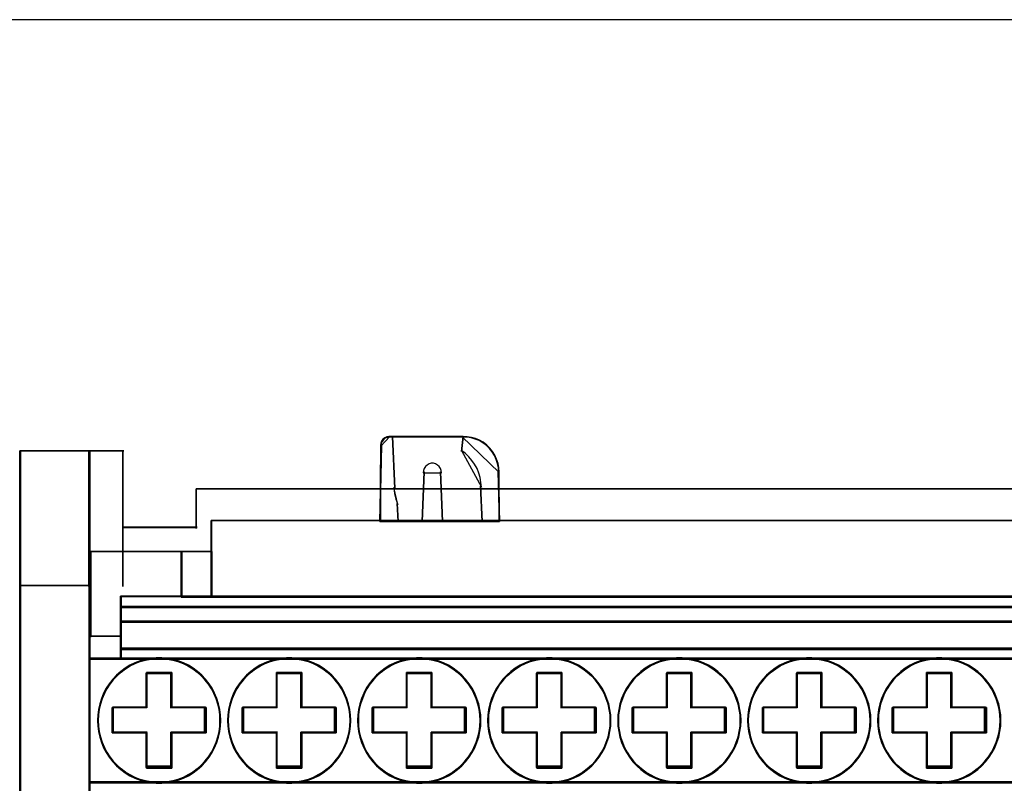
# Model space of a CAD drawing. Header units: millimetres. Extents: x 203 to 3426, y 719 to 2381.
# Tile 151 of 185: x 3358.27 to 3364.13, y 2294.78 to 2299.32. Entities that reach past the tile are written whole.
import ezdxf

# ---------------------------------------------------------------- set-up
doc = ezdxf.new("R2010")
doc.units = ezdxf.units.MM
doc.layers.add('45', color=7, linetype='Continuous')
doc.layers.add('E_Legrand_obudowy', color=7, linetype='Continuous')

# ---------------------------------------------------------------- blocks, each defined once
blk = doc.blocks.new('XL3 160 wnękowa 6x24M')
at = {"layer": 'E_Legrand_obudowy'}
blk.add_lwpolyline([(256.553, -272.261), (-257.679, -272.261)], dxfattribs=at)
blk = doc.blocks.new('BR 4P-10 125A (400408)')
at = {"layer": '45', "color": 59}
for points in [[(27.579, 46.767), (27.559, 47.012), (27.513, 47.264), (27.433, 47.509), (27.333, 47.74), (27.199, 47.951), (27.046, 48.148), (26.866, 48.318), (26.659, 48.475), (26.446, 48.597), (26.219, 48.692), (25.979, 48.76), (25.733, 48.794), (25.493, 48.808), (21.46, 48.808), (21.247, 48.808), (21.12, 48.781), (21.007, 48.74), (20.9, 48.652), (20.82, 48.55), (20.774, 48.434), (20.754, 48.291), (20.721, 43.924), (21.72, 43.924), (23.18, 43.924), (24.286, 43.924), (26.586, 43.924), (27.606, 43.924), (27.579, 46.767)], [(0.032, 27.089), (4.076, 27.089), (4.076, 28.821), (4.076, 28.915), (4.076, 36.039), (4.076, 37.312), (4.076, 44.173), (4.076, 47.987), (0.032, 47.987), (0.032, 44.173), (0.032, 27.089)], [(0.061, 27.118), (4.047, 27.118), (4.047, 28.845), (4.047, 28.939), (4.047, 36.043), (4.047, 37.313), (4.047, 44.155), (4.047, 47.958), (0.061, 47.958), (0.061, 44.155), (0.061, 27.118)], [(94.818, 39.575), (94.818, 42.183), (94.818, 42.967), (94.818, 43.981), (87.28, 43.981), (86.282, 43.981), (84.834, 43.981), (83.749, 43.981), (81.468, 43.981), (80.45, 43.981), (25.304, 43.981), (24.292, 43.981), (22.011, 43.981), (20.914, 43.981), (19.465, 43.981), (18.474, 43.981), (11.015, 43.981), (11.015, 42.967), (11.015, 42.183), (11.015, 39.575), (94.818, 39.575)], [(94.791, 39.604), (94.791, 42.179), (94.791, 42.953), (94.791, 43.954), (87.258, 43.954), (86.261, 43.954), (84.813, 43.954), (83.73, 43.954), (81.45, 43.954), (80.432, 43.954), (25.323, 43.954), (24.312, 43.954), (22.033, 43.954), (20.936, 43.954), (19.489, 43.954), (18.497, 43.954), (11.044, 43.954), (11.044, 42.953), (11.044, 42.179), (11.044, 39.604), (94.791, 39.604)], [(4.017, 36.013), (5.841, 36.013), (5.841, 36.583), (5.841, 37.289), (5.841, 38.157), (5.841, 39.012), (5.841, 39.297), (5.841, 39.609), (9.361, 39.609), (9.361, 42.208), (4.084, 42.208), (4.084, 37.296), (4.017, 37.296), (4.017, 36.013)], [(4.046, 36.042), (5.85, 36.042), (5.85, 36.606), (5.85, 37.306), (5.85, 38.166), (5.85, 39.013), (5.85, 39.296), (5.85, 39.605), (9.333, 39.605), (9.333, 42.18), (4.112, 42.18), (4.112, 37.312), (4.046, 37.312), (4.046, 36.042)], [(11.072, 39.575), (11.072, 42.208), (9.304, 42.208), (9.304, 39.575), (11.072, 39.575)], [(11.044, 39.604), (11.044, 42.18), (9.331, 42.18), (9.331, 39.604), (11.044, 39.604)], [(5.821, 38.984), (99.939, 38.984), (99.939, 39.294), (99.939, 39.634), (96.514, 39.634), (94.815, 39.634), (11.018, 39.634), (9.305, 39.634), (5.821, 39.634), (5.821, 39.294), (5.821, 38.984)], [(5.85, 39.013), (99.912, 39.013), (99.912, 39.296), (99.912, 39.606), (96.489, 39.606), (94.791, 39.606), (11.043, 39.606), (9.332, 39.606), (5.85, 39.606), (5.85, 39.296), (5.85, 39.013)], [(5.821, 38.136), (99.939, 38.136), (99.939, 39.043), (5.821, 39.043), (5.821, 38.136)], [(5.85, 38.165), (99.912, 38.165), (99.912, 39.015), (5.85, 39.015), (5.85, 38.165)], [(5.821, 36.577), (99.939, 36.577), (99.939, 37.303), (99.939, 38.196), (5.821, 38.196), (5.821, 37.303), (5.821, 36.577)], [(5.85, 36.606), (99.912, 36.606), (99.912, 37.306), (99.912, 38.167), (5.85, 38.167), (5.85, 37.306), (5.85, 36.606)], [(5.821, 36.636), (5.821, 36.013), (99.939, 36.013), (99.939, 36.636), (5.821, 36.636)], [(5.85, 36.608), (5.85, 36.042), (99.912, 36.042), (99.912, 36.608), (5.85, 36.608)], [(4.017, 28.91), (101.743, 28.91), (101.743, 36.072), (99.938, 36.072), (5.822, 36.072), (4.017, 36.072), (4.017, 28.91)], [(10.698, 30.119), (10.901, 30.373), (11.076, 30.641), (11.225, 30.923), (11.346, 31.225), (11.454, 31.534), (11.522, 31.849), (11.562, 32.165), (11.576, 32.488), (11.562, 32.817), (11.522, 33.126), (11.454, 33.442), (11.346, 33.758), (11.225, 34.06), (11.076, 34.341), (10.901, 34.602), (10.698, 34.863), (10.482, 35.097), (10.239, 35.303), (9.989, 35.502), (9.712, 35.666), (9.429, 35.804), (9.132, 35.92), (8.821, 36.003), (8.51, 36.058), (8.193, 36.092), (7.869, 36.092), (7.552, 36.058), (7.241, 36.003), (6.937, 35.92), (6.633, 35.804), (6.35, 35.666), (6.073, 35.502), (5.823, 35.303), (5.587, 35.097), (5.364, 34.863), (5.162, 34.602), (4.993, 34.341), (4.844, 34.06), (4.716, 33.758), (4.615, 33.442), (4.547, 33.126), (4.5, 32.817), (4.486, 32.488), (4.5, 32.165), (4.547, 31.849), (4.615, 31.534), (4.716, 31.225), (4.844, 30.923), (4.993, 30.641), (5.162, 30.373), (5.364, 30.119), (5.587, 29.886), (5.823, 29.673), (6.073, 29.481), (6.35, 29.316), (6.633, 29.172), (6.937, 29.062), (7.241, 28.98), (7.552, 28.918), (7.869, 28.884), (8.193, 28.884), (8.51, 28.918), (8.821, 28.98), (9.132, 29.062), (9.429, 29.172), (9.712, 29.316), (9.989, 29.481), (10.239, 29.673), (10.482, 29.886), (10.698, 30.119)], [(11.516, 32.813), (11.529, 32.488), (11.516, 32.169), (11.476, 31.858), (11.409, 31.546), (11.303, 31.241), (11.183, 30.943), (11.036, 30.665), (10.863, 30.401), (10.663, 30.15), (10.45, 29.92), (10.21, 29.71), (9.963, 29.52), (9.69, 29.357), (9.41, 29.215), (9.117, 29.106), (8.811, 29.025), (8.504, 28.964), (8.191, 28.93), (7.871, 28.93), (7.558, 28.964), (7.252, 29.025), (6.952, 29.106), (6.652, 29.215), (6.372, 29.357), (6.099, 29.52), (5.852, 29.71), (5.619, 29.92), (5.399, 30.15), (5.199, 30.401), (5.033, 30.665), (4.886, 30.943), (4.759, 31.241), (4.659, 31.546), (4.593, 31.858), (4.546, 32.169), (4.533, 32.488), (4.546, 32.813), (4.593, 33.118), (4.659, 33.43), (4.759, 33.741), (4.886, 34.04), (5.033, 34.317), (5.199, 34.575), (5.399, 34.832), (5.619, 35.063), (5.852, 35.266), (6.099, 35.463), (6.372, 35.625), (6.652, 35.761), (6.952, 35.876), (7.252, 35.957), (7.558, 36.011), (7.871, 36.045), (8.191, 36.045), (8.504, 36.011), (8.811, 35.957), (9.117, 35.876), (9.41, 35.761), (9.69, 35.625), (9.963, 35.463), (10.21, 35.266), (10.45, 35.063), (10.663, 34.832), (10.863, 34.575), (11.036, 34.317), (11.183, 34.04), (11.303, 33.741), (11.409, 33.43), (11.476, 33.118), (11.516, 32.813)], [(12.634, 30.373), (12.844, 30.119), (13.06, 29.886), (13.303, 29.673), (13.552, 29.481), (13.829, 29.316), (14.113, 29.172), (14.41, 29.062), (14.72, 28.98), (15.024, 28.918), (15.348, 28.884), (15.665, 28.884), (15.989, 28.918), (16.293, 28.98), (16.604, 29.062), (16.901, 29.172), (17.184, 29.316), (17.461, 29.481), (17.711, 29.673), (17.954, 29.886), (18.17, 30.119), (18.379, 30.373), (18.548, 30.641), (18.696, 30.923), (18.825, 31.225), (18.926, 31.534), (18.994, 31.849), (19.041, 32.165), (19.054, 32.488), (19.041, 32.817), (18.994, 33.126), (18.926, 33.442), (18.825, 33.758), (18.696, 34.06), (18.548, 34.341), (18.379, 34.602), (18.17, 34.863), (17.954, 35.097), (17.711, 35.303), (17.461, 35.502), (17.184, 35.666), (16.901, 35.804), (16.604, 35.92), (16.293, 36.003), (15.989, 36.058), (15.665, 36.092), (15.348, 36.092), (15.024, 36.058), (14.72, 36.003), (14.41, 35.92), (14.113, 35.804), (13.829, 35.666), (13.552, 35.502), (13.303, 35.303), (13.06, 35.097), (12.844, 34.863), (12.634, 34.602), (12.466, 34.341), (12.317, 34.06), (12.189, 33.758), (12.088, 33.442), (12.02, 33.126), (11.973, 32.817), (11.959, 32.488), (11.973, 32.165), (12.02, 31.849), (12.088, 31.534), (12.189, 31.225), (12.317, 30.923), (12.466, 30.641), (12.634, 30.373)], [(19.009, 32.488), (18.996, 32.169), (18.95, 31.858), (18.883, 31.546), (18.783, 31.241), (18.656, 30.943), (18.51, 30.665), (18.343, 30.401), (18.137, 30.15), (17.923, 29.92), (17.683, 29.71), (17.437, 29.52), (17.164, 29.357), (16.884, 29.215), (16.591, 29.106), (16.284, 29.025), (15.984, 28.964), (15.664, 28.93), (15.351, 28.93), (15.031, 28.964), (14.731, 29.025), (14.425, 29.106), (14.132, 29.215), (13.852, 29.357), (13.579, 29.52), (13.332, 29.71), (13.092, 29.92), (12.879, 30.15), (12.672, 30.401), (12.506, 30.665), (12.359, 30.943), (12.232, 31.241), (12.133, 31.546), (12.066, 31.858), (12.019, 32.169), (12.006, 32.488), (12.019, 32.813), (12.066, 33.118), (12.133, 33.43), (12.232, 33.741), (12.359, 34.04), (12.506, 34.317), (12.672, 34.575), (12.879, 34.832), (13.092, 35.063), (13.332, 35.266), (13.579, 35.463), (13.852, 35.625), (14.132, 35.761), (14.425, 35.876), (14.731, 35.957), (15.031, 36.011), (15.351, 36.045), (15.664, 36.045), (15.984, 36.011), (16.284, 35.957), (16.591, 35.876), (16.884, 35.761), (17.164, 35.625), (17.437, 35.463), (17.683, 35.266), (17.923, 35.063), (18.137, 34.832), (18.343, 34.575), (18.51, 34.317), (18.656, 34.04), (18.783, 33.741), (18.883, 33.43), (18.95, 33.118), (18.996, 32.813), (19.009, 32.488)], [(19.669, 31.225), (19.791, 30.923), (19.939, 30.641), (20.115, 30.373), (20.317, 30.119), (20.533, 29.886), (20.776, 29.673), (21.026, 29.481), (21.303, 29.316), (21.587, 29.172), (21.884, 29.062), (22.194, 28.98), (22.505, 28.918), (22.822, 28.884), (23.146, 28.884), (23.464, 28.918), (23.774, 28.98), (24.078, 29.062), (24.382, 29.172), (24.666, 29.316), (24.936, 29.481), (25.192, 29.673), (25.428, 29.886), (25.645, 30.119), (25.854, 30.373), (26.023, 30.641), (26.171, 30.923), (26.299, 31.225), (26.401, 31.534), (26.468, 31.849), (26.516, 32.165), (26.529, 32.488), (26.516, 32.817), (26.468, 33.126), (26.401, 33.442), (26.299, 33.758), (26.171, 34.06), (26.023, 34.341), (25.854, 34.602), (25.645, 34.863), (25.428, 35.097), (25.192, 35.303), (24.936, 35.502), (24.666, 35.666), (24.382, 35.804), (24.078, 35.92), (23.774, 36.003), (23.464, 36.058), (23.146, 36.092), (22.822, 36.092), (22.505, 36.058), (22.194, 36.003), (21.884, 35.92), (21.587, 35.804), (21.303, 35.666), (21.026, 35.502), (20.776, 35.303), (20.533, 35.097), (20.317, 34.863), (20.115, 34.602), (19.939, 34.341), (19.791, 34.06), (19.669, 33.758), (19.561, 33.442), (19.493, 33.126), (19.453, 32.817), (19.439, 32.488), (19.453, 32.165), (19.493, 31.849), (19.561, 31.534), (19.669, 31.225)], [(26.469, 32.169), (26.423, 31.858), (26.356, 31.546), (26.256, 31.241), (26.129, 30.943), (25.983, 30.665), (25.816, 30.401), (25.61, 30.15), (25.396, 29.92), (25.163, 29.71), (24.91, 29.52), (24.643, 29.357), (24.364, 29.215), (24.064, 29.106), (23.764, 29.025), (23.457, 28.964), (23.144, 28.93), (22.824, 28.93), (22.511, 28.964), (22.205, 29.025), (21.898, 29.106), (21.605, 29.215), (21.325, 29.357), (21.052, 29.52), (20.805, 29.71), (20.566, 29.92), (20.352, 30.15), (20.152, 30.401), (19.979, 30.665), (19.833, 30.943), (19.713, 31.241), (19.606, 31.546), (19.539, 31.858), (19.499, 32.169), (19.486, 32.488), (19.499, 32.813), (19.539, 33.118), (19.606, 33.43), (19.713, 33.741), (19.833, 34.04), (19.979, 34.317), (20.152, 34.575), (20.352, 34.832), (20.566, 35.063), (20.805, 35.266), (21.052, 35.463), (21.325, 35.625), (21.605, 35.761), (21.898, 35.876), (22.205, 35.957), (22.511, 36.011), (22.824, 36.045), (23.144, 36.045), (23.457, 36.011), (23.764, 35.957), (24.064, 35.876), (24.364, 35.761), (24.643, 35.625), (24.91, 35.463), (25.163, 35.266), (25.396, 35.063), (25.61, 34.832), (25.816, 34.575), (25.983, 34.317), (26.129, 34.04), (26.256, 33.741), (26.356, 33.43), (26.423, 33.118), (26.469, 32.813), (26.482, 32.488), (26.469, 32.169)], [(27.27, 30.923), (27.419, 30.641), (27.588, 30.373), (27.797, 30.119), (28.013, 29.886), (28.249, 29.673), (28.506, 29.481), (28.776, 29.316), (29.066, 29.172), (29.363, 29.062), (29.667, 28.98), (29.978, 28.918), (30.302, 28.884), (30.619, 28.884), (30.937, 28.918), (31.247, 28.98), (31.558, 29.062), (31.855, 29.172), (32.139, 29.316), (32.415, 29.481), (32.665, 29.673), (32.908, 29.886), (33.124, 30.119), (33.327, 30.373), (33.502, 30.641), (33.651, 30.923), (33.772, 31.225), (33.881, 31.534), (33.948, 31.849), (33.995, 32.165), (34.002, 32.488), (33.995, 32.817), (33.948, 33.126), (33.881, 33.442), (33.772, 33.758), (33.651, 34.06), (33.502, 34.341), (33.327, 34.602), (33.124, 34.863), (32.908, 35.097), (32.665, 35.303), (32.415, 35.502), (32.139, 35.666), (31.855, 35.804), (31.558, 35.92), (31.247, 36.003), (30.937, 36.058), (30.619, 36.092), (30.302, 36.092), (29.978, 36.058), (29.667, 36.003), (29.363, 35.92), (29.066, 35.804), (28.776, 35.666), (28.506, 35.502), (28.249, 35.303), (28.013, 35.097), (27.797, 34.863), (27.588, 34.602), (27.419, 34.341), (27.27, 34.06), (27.142, 33.758), (27.041, 33.442), (26.973, 33.126), (26.926, 32.817), (26.912, 32.488), (26.926, 32.165), (26.973, 31.849), (27.041, 31.534), (27.142, 31.225), (27.27, 30.923)], [(33.949, 32.169), (33.902, 31.858), (33.836, 31.546), (33.729, 31.241), (33.609, 30.943), (33.462, 30.665), (33.289, 30.401), (33.089, 30.15), (32.876, 29.92), (32.636, 29.71), (32.39, 29.52), (32.116, 29.357), (31.837, 29.215), (31.543, 29.106), (31.237, 29.025), (30.93, 28.964), (30.617, 28.93), (30.304, 28.93), (29.984, 28.964), (29.678, 29.025), (29.378, 29.106), (29.085, 29.215), (28.798, 29.357), (28.532, 29.52), (28.278, 29.71), (28.045, 29.92), (27.832, 30.15), (27.625, 30.401), (27.459, 30.665), (27.312, 30.943), (27.186, 31.241), (27.086, 31.546), (27.019, 31.858), (26.972, 32.169), (26.959, 32.488), (26.972, 32.813), (27.019, 33.118), (27.086, 33.43), (27.186, 33.741), (27.312, 34.04), (27.459, 34.317), (27.625, 34.575), (27.832, 34.832), (28.045, 35.063), (28.278, 35.266), (28.532, 35.463), (28.798, 35.625), (29.085, 35.761), (29.378, 35.876), (29.678, 35.957), (29.984, 36.011), (30.304, 36.045), (30.617, 36.045), (30.93, 36.011), (31.237, 35.957), (31.543, 35.876), (31.837, 35.761), (32.116, 35.625), (32.39, 35.463), (32.636, 35.266), (32.876, 35.063), (33.089, 34.832), (33.289, 34.575), (33.462, 34.317), (33.609, 34.04), (33.729, 33.741), (33.836, 33.43), (33.902, 33.118), (33.949, 32.813), (33.955, 32.488), (33.949, 32.169)], [(34.615, 31.225), (34.744, 30.923), (34.892, 30.641), (35.068, 30.373), (35.27, 30.119), (35.486, 29.886), (35.73, 29.673), (35.979, 29.481), (36.256, 29.316), (36.54, 29.172), (36.837, 29.062), (37.147, 28.98), (37.458, 28.918), (37.775, 28.884), (38.093, 28.884), (38.417, 28.918), (38.721, 28.98), (39.031, 29.062), (39.328, 29.172), (39.619, 29.316), (39.889, 29.481), (40.145, 29.673), (40.382, 29.886), (40.598, 30.119), (40.807, 30.373), (40.976, 30.641), (41.124, 30.923), (41.253, 31.225), (41.354, 31.534), (41.421, 31.849), (41.469, 32.165), (41.482, 32.488), (41.469, 32.817), (41.421, 33.126), (41.354, 33.442), (41.253, 33.758), (41.124, 34.06), (40.976, 34.341), (40.807, 34.602), (40.598, 34.863), (40.382, 35.097), (40.145, 35.303), (39.889, 35.502), (39.619, 35.666), (39.328, 35.804), (39.031, 35.92), (38.721, 36.003), (38.417, 36.058), (38.093, 36.092), (37.775, 36.092), (37.458, 36.058), (37.147, 36.003), (36.837, 35.92), (36.54, 35.804), (36.256, 35.666), (35.979, 35.502), (35.73, 35.303), (35.486, 35.097), (35.27, 34.863), (35.068, 34.602), (34.892, 34.341), (34.744, 34.06), (34.615, 33.758), (34.514, 33.442), (34.447, 33.126), (34.399, 32.817), (34.393, 32.488), (34.399, 32.165), (34.447, 31.849), (34.514, 31.534), (34.615, 31.225)], [(41.376, 31.858), (41.309, 31.546), (41.209, 31.241), (41.082, 30.943), (40.936, 30.665), (40.769, 30.401), (40.563, 30.15), (40.35, 29.92), (40.116, 29.71), (39.863, 29.52), (39.597, 29.357), (39.31, 29.215), (39.017, 29.106), (38.71, 29.025), (38.411, 28.964), (38.091, 28.93), (37.778, 28.93), (37.464, 28.964), (37.158, 29.025), (36.851, 29.106), (36.558, 29.215), (36.278, 29.357), (36.005, 29.52), (35.759, 29.71), (35.519, 29.92), (35.305, 30.15), (35.106, 30.401), (34.932, 30.665), (34.786, 30.943), (34.659, 31.241), (34.559, 31.546), (34.493, 31.858), (34.446, 32.169), (34.439, 32.488), (34.446, 32.813), (34.493, 33.118), (34.559, 33.43), (34.659, 33.741), (34.786, 34.04), (34.932, 34.317), (35.106, 34.575), (35.305, 34.832), (35.519, 35.063), (35.759, 35.266), (36.005, 35.463), (36.278, 35.625), (36.558, 35.761), (36.851, 35.876), (37.158, 35.957), (37.464, 36.011), (37.778, 36.045), (38.091, 36.045), (38.411, 36.011), (38.71, 35.957), (39.017, 35.876), (39.31, 35.761), (39.597, 35.625), (39.863, 35.463), (40.116, 35.266), (40.35, 35.063), (40.563, 34.832), (40.769, 34.575), (40.936, 34.317), (41.082, 34.04), (41.209, 33.741), (41.309, 33.43), (41.376, 33.118), (41.422, 32.813), (41.436, 32.488), (41.422, 32.169), (41.376, 31.858)], [(42.211, 30.923), (42.359, 30.641), (42.528, 30.373), (42.737, 30.119), (42.953, 29.886), (43.19, 29.673), (43.446, 29.481), (43.716, 29.316), (44.006, 29.172), (44.303, 29.062), (44.607, 28.98), (44.918, 28.918), (45.242, 28.884), (45.559, 28.884), (45.876, 28.918), (46.187, 28.98), (46.497, 29.062), (46.794, 29.172), (47.078, 29.316), (47.355, 29.481), (47.604, 29.673), (47.847, 29.886), (48.063, 30.119), (48.266, 30.373), (48.441, 30.641), (48.59, 30.923), (48.711, 31.225), (48.819, 31.534), (48.887, 31.849), (48.934, 32.165), (48.941, 32.488), (48.934, 32.817), (48.887, 33.126), (48.819, 33.442), (48.711, 33.758), (48.59, 34.06), (48.441, 34.341), (48.266, 34.602), (48.063, 34.863), (47.847, 35.097), (47.604, 35.303), (47.355, 35.502), (47.078, 35.666), (46.794, 35.804), (46.497, 35.92), (46.187, 36.003), (45.876, 36.058), (45.559, 36.092), (45.242, 36.092), (44.918, 36.058), (44.607, 36.003), (44.303, 35.92), (44.006, 35.804), (43.716, 35.666), (43.446, 35.502), (43.19, 35.303), (42.953, 35.097), (42.737, 34.863), (42.528, 34.602), (42.359, 34.341), (42.211, 34.06), (42.083, 33.758), (41.981, 33.442), (41.914, 33.126), (41.867, 32.817), (41.853, 32.488), (41.867, 32.165), (41.914, 31.849), (41.981, 31.534), (42.083, 31.225), (42.211, 30.923)], [(48.774, 31.546), (48.668, 31.241), (48.548, 30.943), (48.401, 30.665), (48.228, 30.401), (48.028, 30.15), (47.815, 29.92), (47.575, 29.71), (47.329, 29.52), (47.056, 29.357), (46.776, 29.215), (46.483, 29.106), (46.176, 29.025), (45.87, 28.964), (45.557, 28.93), (45.244, 28.93), (44.924, 28.964), (44.618, 29.025), (44.318, 29.106), (44.025, 29.215), (43.738, 29.357), (43.472, 29.52), (43.219, 29.71), (42.986, 29.92), (42.772, 30.15), (42.566, 30.401), (42.399, 30.665), (42.253, 30.943), (42.126, 31.241), (42.026, 31.546), (41.96, 31.858), (41.913, 32.169), (41.9, 32.488), (41.913, 32.813), (41.96, 33.118), (42.026, 33.43), (42.126, 33.741), (42.253, 34.04), (42.399, 34.317), (42.566, 34.575), (42.772, 34.832), (42.986, 35.063), (43.219, 35.266), (43.472, 35.463), (43.738, 35.625), (44.025, 35.761), (44.318, 35.876), (44.618, 35.957), (44.924, 36.011), (45.244, 36.045), (45.557, 36.045), (45.87, 36.011), (46.176, 35.957), (46.483, 35.876), (46.776, 35.761), (47.056, 35.625), (47.329, 35.463), (47.575, 35.266), (47.815, 35.063), (48.028, 34.832), (48.228, 34.575), (48.401, 34.317), (48.548, 34.04), (48.668, 33.741), (48.774, 33.43), (48.841, 33.118), (48.888, 32.813), (48.894, 32.488), (48.888, 32.169), (48.841, 31.858), (48.774, 31.546)], [(49.833, 30.641), (50.008, 30.373), (50.211, 30.119), (50.427, 29.886), (50.67, 29.673), (50.92, 29.481), (51.196, 29.316), (51.48, 29.172), (51.777, 29.062), (52.087, 28.98), (52.398, 28.918), (52.715, 28.884), (53.032, 28.884), (53.356, 28.918), (53.667, 28.98), (53.971, 29.062), (54.268, 29.172), (54.558, 29.316), (54.828, 29.481), (55.085, 29.673), (55.321, 29.886), (55.537, 30.119), (55.746, 30.373), (55.915, 30.641), (56.063, 30.923), (56.192, 31.225), (56.293, 31.534), (56.36, 31.849), (56.408, 32.165), (56.421, 32.488), (56.408, 32.817), (56.36, 33.126), (56.293, 33.442), (56.192, 33.758), (56.063, 34.06), (55.915, 34.341), (55.746, 34.602), (55.537, 34.863), (55.321, 35.097), (55.085, 35.303), (54.828, 35.502), (54.558, 35.666), (54.268, 35.804), (53.971, 35.92), (53.667, 36.003), (53.356, 36.058), (53.032, 36.092), (52.715, 36.092), (52.398, 36.058), (52.087, 36.003), (51.777, 35.92), (51.48, 35.804), (51.196, 35.666), (50.92, 35.502), (50.67, 35.303), (50.427, 35.097), (50.211, 34.863), (50.008, 34.602), (49.833, 34.341), (49.684, 34.06), (49.563, 33.758), (49.455, 33.442), (49.387, 33.126), (49.34, 32.817), (49.333, 32.488), (49.34, 32.165), (49.387, 31.849), (49.455, 31.534), (49.563, 31.225), (49.684, 30.923), (49.833, 30.641)], [(56.148, 31.241), (56.021, 30.943), (55.875, 30.665), (55.708, 30.401), (55.502, 30.15), (55.288, 29.92), (55.055, 29.71), (54.802, 29.52), (54.535, 29.357), (54.249, 29.215), (53.956, 29.106), (53.656, 29.025), (53.349, 28.964), (53.03, 28.93), (52.716, 28.93), (52.403, 28.964), (52.097, 29.025), (51.79, 29.106), (51.497, 29.215), (51.217, 29.357), (50.944, 29.52), (50.697, 29.71), (50.458, 29.92), (50.244, 30.15), (50.044, 30.401), (49.871, 30.665), (49.725, 30.943), (49.605, 31.241), (49.498, 31.546), (49.431, 31.858), (49.385, 32.169), (49.378, 32.488), (49.385, 32.813), (49.431, 33.118), (49.498, 33.43), (49.605, 33.741), (49.725, 34.04), (49.871, 34.317), (50.044, 34.575), (50.244, 34.832), (50.458, 35.063), (50.697, 35.266), (50.944, 35.463), (51.217, 35.625), (51.497, 35.761), (51.79, 35.876), (52.097, 35.957), (52.403, 36.011), (52.716, 36.045), (53.03, 36.045), (53.349, 36.011), (53.656, 35.957), (53.956, 35.876), (54.249, 35.761), (54.535, 35.625), (54.802, 35.463), (55.055, 35.266), (55.288, 35.063), (55.502, 34.832), (55.708, 34.575), (55.875, 34.317), (56.021, 34.04), (56.148, 33.741), (56.248, 33.43), (56.315, 33.118), (56.361, 32.813), (56.374, 32.488), (56.361, 32.169), (56.315, 31.858), (56.248, 31.546), (56.148, 31.241)], [(10.736, 31.775), (8.758, 31.775), (8.758, 29.749), (7.303, 29.749), (7.303, 31.775), (5.325, 31.775), (5.325, 33.24), (7.303, 33.24), (7.303, 35.251), (8.758, 35.251), (8.758, 33.24), (10.736, 33.24), (10.736, 31.775)], [(10.736, 31.775), (10.736, 33.24), (8.758, 33.24), (8.758, 35.251), (7.303, 35.251), (7.303, 33.24), (5.325, 33.24), (5.325, 31.775), (7.303, 31.775), (7.303, 29.749), (8.758, 29.749), (8.758, 31.775), (10.736, 31.775)], [(10.662, 31.795), (10.662, 33.22), (8.738, 33.22), (8.738, 35.176), (7.324, 35.176), (7.324, 33.22), (5.4, 33.22), (5.4, 31.795), (7.324, 31.795), (7.324, 29.825), (8.738, 29.825), (8.738, 31.795), (10.662, 31.795)], [(16.231, 31.775), (16.231, 29.749), (14.784, 29.749), (14.784, 31.775), (12.8, 31.775), (12.8, 33.24), (14.784, 33.24), (14.784, 35.251), (16.231, 35.251), (16.231, 33.24), (18.216, 33.24), (18.216, 31.775), (16.231, 31.775)], [(18.216, 31.775), (18.216, 33.24), (16.231, 33.24), (16.231, 35.251), (14.784, 35.251), (14.784, 33.24), (12.8, 33.24), (12.8, 31.775), (14.784, 31.775), (14.784, 29.749), (16.231, 29.749), (16.231, 31.775), (18.216, 31.775)], [(18.141, 31.795), (18.141, 33.22), (16.211, 33.22), (16.211, 35.176), (14.803, 35.176), (14.803, 33.22), (12.873, 33.22), (12.873, 31.795), (14.803, 31.795), (14.803, 29.825), (16.211, 29.825), (16.211, 31.795), (18.141, 31.795)], [(23.711, 31.775), (23.711, 29.749), (22.256, 29.749), (22.256, 31.775), (20.278, 31.775), (20.278, 33.24), (22.256, 33.24), (22.256, 35.251), (23.711, 35.251), (23.711, 33.24), (25.689, 33.24), (25.689, 31.775), (23.711, 31.775)], [(25.689, 31.775), (25.689, 33.24), (23.711, 33.24), (23.711, 35.251), (22.256, 35.251), (22.256, 33.24), (20.278, 33.24), (20.278, 31.775), (22.256, 31.775), (22.256, 29.749), (23.711, 29.749), (23.711, 31.775), (25.689, 31.775)], [(25.615, 31.795), (25.615, 33.22), (23.692, 33.22), (23.692, 35.176), (22.277, 35.176), (22.277, 33.22), (20.353, 33.22), (20.353, 31.795), (22.277, 31.795), (22.277, 29.825), (23.692, 29.825), (23.692, 31.795), (25.615, 31.795)], [(31.184, 31.775), (31.184, 29.749), (29.737, 29.749), (29.737, 31.775), (27.753, 31.775), (27.753, 33.24), (29.737, 33.24), (29.737, 35.251), (31.184, 35.251), (31.184, 33.24), (33.162, 33.24), (33.162, 31.775), (31.184, 31.775)], [(33.162, 31.775), (33.162, 33.24), (31.184, 33.24), (31.184, 35.251), (29.737, 35.251), (29.737, 33.24), (27.753, 33.24), (27.753, 31.775), (29.737, 31.775), (29.737, 29.749), (31.184, 29.749), (31.184, 31.775), (33.162, 31.775)], [(33.088, 31.795), (33.088, 33.22), (31.165, 33.22), (31.165, 35.176), (29.757, 35.176), (29.757, 33.22), (27.826, 33.22), (27.826, 31.795), (29.757, 31.795), (29.757, 29.825), (31.165, 29.825), (31.165, 31.795), (33.088, 31.795)], [(38.651, 31.775), (38.651, 29.749), (37.21, 29.749), (37.21, 31.775), (35.231, 31.775), (35.231, 33.24), (37.21, 33.24), (37.21, 35.251), (38.651, 35.251), (38.651, 33.24), (40.629, 33.24), (40.629, 31.775), (38.651, 31.775)], [(40.629, 31.775), (40.629, 33.24), (38.651, 33.24), (38.651, 35.251), (37.21, 35.251), (37.21, 33.24), (35.231, 33.24), (35.231, 31.775), (37.21, 31.775), (37.21, 29.749), (38.651, 29.749), (38.651, 31.775), (40.629, 31.775)], [(40.554, 31.795), (40.554, 33.22), (38.631, 33.22), (38.631, 35.176), (37.23, 35.176), (37.23, 33.22), (35.306, 33.22), (35.306, 31.795), (37.23, 31.795), (37.23, 29.825), (38.631, 29.825), (38.631, 31.795), (40.554, 31.795)], [(46.125, 31.775), (46.125, 29.749), (44.684, 29.749), (44.684, 31.775), (42.706, 31.775), (42.706, 33.24), (44.684, 33.24), (44.684, 35.251), (46.125, 35.251), (46.125, 33.24), (48.102, 33.24), (48.102, 31.775), (46.125, 31.775)], [(48.102, 31.775), (48.102, 33.24), (46.125, 33.24), (46.125, 35.251), (44.684, 35.251), (44.684, 33.24), (42.706, 33.24), (42.706, 31.775), (44.684, 31.775), (44.684, 29.749), (46.125, 29.749), (46.125, 31.775), (48.102, 31.775)], [(48.027, 31.795), (48.027, 33.22), (46.104, 33.22), (46.104, 35.176), (44.703, 35.176), (44.703, 33.22), (42.779, 33.22), (42.779, 31.795), (44.703, 31.795), (44.703, 29.825), (46.104, 29.825), (46.104, 31.795), (48.027, 31.795)], [(52.15, 29.749), (52.15, 31.775), (50.172, 31.775), (50.172, 33.24), (52.15, 33.24), (52.15, 35.251), (53.598, 35.251), (53.598, 33.24), (55.583, 33.24), (55.583, 31.775), (53.598, 31.775), (53.598, 29.749), (52.15, 29.749)], [(55.583, 31.775), (55.583, 33.24), (53.598, 33.24), (53.598, 35.251), (52.15, 35.251), (52.15, 33.24), (50.172, 33.24), (50.172, 31.775), (52.15, 31.775), (52.15, 29.749), (53.598, 29.749), (53.598, 31.775), (55.583, 31.775)], [(55.507, 31.795), (55.507, 33.22), (53.578, 33.22), (53.578, 35.176), (52.17, 35.176), (52.17, 33.22), (50.247, 33.22), (50.247, 31.795), (52.17, 31.795), (52.17, 29.825), (53.578, 29.825), (53.578, 31.795), (55.507, 31.795)]]:
    blk.add_lwpolyline(points, close=True, dxfattribs=at)
at = {"layer": '45', "color": 150}
for points in [[(27.551, 46.763), (27.531, 47.005), (27.485, 47.253), (27.405, 47.495), (27.306, 47.724), (27.174, 47.932), (27.022, 48.127), (26.843, 48.295), (26.639, 48.45), (26.427, 48.571), (26.202, 48.665), (25.964, 48.732), (25.72, 48.766), (25.482, 48.779), (21.483, 48.779), (21.271, 48.779), (21.146, 48.752), (21.033, 48.712), (20.928, 48.625), (20.848, 48.524), (20.802, 48.41), (20.782, 48.268), (20.749, 43.953), (21.741, 43.953), (23.188, 43.953), (24.285, 43.953), (26.566, 43.953), (27.577, 43.953), (27.551, 46.763)], [(3.997, 43.963), (3.997, 47.987), (3.997, 43.963)], [(3.997, 47.987), (5.998, 47.987), (3.997, 47.987)], [(5.939, 43.963), (5.939, 47.987), (5.939, 43.963)], [(10.169, 45.797), (10.169, 45.469), (10.169, 45.797)], [(10.169, 45.797), (95.545, 45.797), (10.169, 45.797)], [(10.169, 43.527), (10.169, 45.528), (10.169, 43.527)], [(3.997, 44.023), (3.997, 40.737), (3.997, 44.023)], [(5.939, 44.023), (5.939, 40.737), (5.939, 44.023)], [(5.939, 43.606), (10.227, 43.606), (5.939, 43.606)], [(5.939, 43.586), (10.227, 43.586), (5.939, 43.586)], [(3.997, 40.797), (3.997, 40.18), (3.997, 40.797)], [(5.939, 40.797), (5.939, 40.18), (5.939, 40.797)], [(0, 40.24), (4.056, 40.24), (0, 40.24)]]:
    blk.add_lwpolyline(points, close=True, dxfattribs=at)
at = {"layer": '45', "color": 139}
for points in [[(21.301, 48.808), (21.161, 48.778), (21.035, 48.733), (20.917, 48.636), (20.828, 48.523), (20.777, 48.396), (20.755, 48.239), (21.301, 48.808)], [(21.244, 48.808), (21.512, 48.808), (21.244, 48.808)], [(21.315, 48.794), (21.244, 48.794), (21.315, 48.794)], [(21.512, 48.808), (21.256, 48.808), (21.512, 48.808)], [(25.511, 48.808), (21.455, 48.808), (25.511, 48.808)], [(21.455, 48.808), (21.572, 45.812), (21.455, 48.808)], [(25.406, 47.949), (25.511, 48.808), (25.406, 47.949)], [(27.579, 46.733), (27.559, 46.982), (27.511, 47.238), (27.43, 47.487), (27.328, 47.722), (27.192, 47.937), (27.036, 48.137), (26.852, 48.31), (26.642, 48.469), (26.424, 48.594), (26.194, 48.69), (25.949, 48.76), (25.698, 48.794), (25.44, 48.808), (27.579, 46.733)], [(20.812, 48.296), (20.721, 43.924), (20.812, 48.296)], [(20.721, 43.924), (20.812, 48.296), (20.721, 43.924)], [(0.032, 44.125), (0.032, 47.987), (0.032, 44.125)], [(0.032, 47.987), (4.076, 47.987), (0.032, 47.987)], [(4.017, 44.125), (4.017, 47.987), (4.017, 44.125)], [(26.554, 45.905), (26.526, 46.168), (26.478, 46.452), (26.408, 46.708), (26.304, 46.971), (26.164, 47.213), (26.011, 47.434), (25.83, 47.649), (25.635, 47.835), (25.406, 48.002), (26.554, 45.905)], [(24.255, 46.719), (24.248, 46.847), (24.199, 46.975), (24.129, 47.08), (24.032, 47.171), (23.913, 47.231), (23.794, 47.269), (23.675, 47.269), (23.563, 47.231), (23.444, 47.171), (23.346, 47.08), (23.276, 46.975), (23.227, 46.847), (23.213, 46.719), (24.255, 46.719)], [(23.159, 43.924), (23.27, 46.778), (23.159, 43.924)], [(24.211, 46.778), (24.315, 43.924), (24.211, 46.778)], [(27.52, 46.791), (27.606, 43.924), (27.52, 46.791)], [(21.527, 45.871), (21.553, 45.542), (21.641, 45.212), (21.763, 44.898), (21.527, 45.871)], [(26.594, 43.924), (26.504, 45.952), (26.594, 43.924)], [(21.706, 44.957), (21.77, 43.924), (21.706, 44.957)], [(0.032, 44.184), (0.032, 27.089), (0.032, 44.184)], [(4.017, 44.184), (4.017, 27.089), (4.017, 44.184)], [(94.818, 43.981), (11.015, 43.981), (94.818, 43.981)], [(11.015, 43.981), (11.015, 42.922), (11.015, 43.981)], [(11.015, 42.149), (11.015, 42.981), (11.015, 42.149)], [(4.083, 42.208), (9.361, 42.208), (4.083, 42.208)], [(4.083, 42.208), (4.083, 37.283), (4.083, 42.208)], [(9.304, 42.208), (9.304, 39.575), (9.304, 42.208)], [(9.304, 42.208), (11.072, 42.208), (9.304, 42.208)], [(11.015, 39.575), (11.015, 42.208), (11.015, 39.575)], [(5.821, 39.634), (5.821, 39.266), (5.821, 39.634)], [(99.939, 39.634), (5.821, 39.634), (99.939, 39.634)], [(5.821, 38.984), (5.821, 39.325), (5.821, 38.984)], [(5.821, 38.136), (5.821, 39.043), (5.821, 38.136)], [(99.939, 39.043), (5.821, 39.043), (99.939, 39.043)], [(5.821, 36.577), (5.821, 38.196), (5.821, 36.577)], [(99.939, 38.196), (5.821, 38.196), (99.939, 38.196)], [(5.834, 37.342), (4.017, 37.342), (5.834, 37.342)], [(5.878, 37.335), (5.775, 37.335), (5.878, 37.335)], [(5.821, 36.013), (5.821, 36.636), (5.821, 36.013)], [(99.939, 36.636), (5.821, 36.636), (99.939, 36.636)], [(4.017, 36.072), (5.878, 36.072), (4.017, 36.072)], [(11.529, 32.488), (11.516, 32.813), (11.476, 33.118), (11.409, 33.43), (11.303, 33.741), (11.183, 34.04), (11.036, 34.317), (10.863, 34.575), (10.663, 34.832), (10.45, 35.063), (10.21, 35.266), (9.963, 35.463), (9.69, 35.625), (9.41, 35.761), (9.117, 35.876), (8.811, 35.957), (8.504, 36.011), (8.191, 36.045), (7.871, 36.045), (7.558, 36.011), (7.252, 35.957), (6.952, 35.876), (6.652, 35.761), (6.372, 35.625), (6.099, 35.463), (5.852, 35.266), (5.619, 35.063), (5.399, 34.832), (5.199, 34.575), (5.033, 34.317), (4.886, 34.04), (4.759, 33.741), (4.659, 33.43), (4.593, 33.118), (4.546, 32.813), (4.533, 32.488), (4.546, 32.169), (4.593, 31.858), (4.659, 31.546), (4.759, 31.241), (4.886, 30.943), (5.033, 30.665), (5.199, 30.401), (5.399, 30.15), (5.619, 29.92), (5.852, 29.71), (6.099, 29.52), (6.372, 29.357), (6.652, 29.215), (6.952, 29.106), (7.252, 29.025), (7.558, 28.964), (7.871, 28.93), (8.191, 28.93), (8.504, 28.964), (8.811, 29.025), (9.117, 29.106), (9.41, 29.215), (9.69, 29.357), (9.963, 29.52), (10.21, 29.71), (10.45, 29.92), (10.663, 30.15), (10.863, 30.401), (11.036, 30.665), (11.183, 30.943), (11.303, 31.241), (11.409, 31.546), (11.476, 31.858), (11.516, 32.169), (11.529, 32.488)], [(5.821, 36.072), (99.939, 36.072), (5.821, 36.072)], [(19.009, 32.488), (18.996, 32.813), (18.95, 33.118), (18.883, 33.43), (18.783, 33.741), (18.656, 34.04), (18.51, 34.317), (18.343, 34.575), (18.137, 34.832), (17.923, 35.063), (17.683, 35.266), (17.437, 35.463), (17.164, 35.625), (16.884, 35.761), (16.591, 35.876), (16.284, 35.957), (15.984, 36.011), (15.664, 36.045), (15.351, 36.045), (15.031, 36.011), (14.731, 35.957), (14.425, 35.876), (14.132, 35.761), (13.852, 35.625), (13.579, 35.463), (13.332, 35.266), (13.092, 35.063), (12.879, 34.832), (12.672, 34.575), (12.506, 34.317), (12.359, 34.04), (12.232, 33.741), (12.133, 33.43), (12.066, 33.118), (12.019, 32.813), (12.006, 32.488), (12.019, 32.169), (12.066, 31.858), (12.133, 31.546), (12.232, 31.241), (12.359, 30.943), (12.506, 30.665), (12.672, 30.401), (12.879, 30.15), (13.092, 29.92), (13.332, 29.71), (13.579, 29.52), (13.852, 29.357), (14.132, 29.215), (14.425, 29.106), (14.731, 29.025), (15.031, 28.964), (15.351, 28.93), (15.664, 28.93), (15.984, 28.964), (16.284, 29.025), (16.591, 29.106), (16.884, 29.215), (17.164, 29.357), (17.437, 29.52), (17.683, 29.71), (17.923, 29.92), (18.137, 30.15), (18.343, 30.401), (18.51, 30.665), (18.656, 30.943), (18.783, 31.241), (18.883, 31.546), (18.95, 31.858), (18.996, 32.169), (19.009, 32.488)], [(26.482, 32.488), (26.469, 32.813), (26.423, 33.118), (26.356, 33.43), (26.256, 33.741), (26.129, 34.04), (25.983, 34.317), (25.816, 34.575), (25.61, 34.832), (25.396, 35.063), (25.163, 35.266), (24.91, 35.463), (24.643, 35.625), (24.364, 35.761), (24.064, 35.876), (23.764, 35.957), (23.457, 36.011), (23.144, 36.045), (22.824, 36.045), (22.511, 36.011), (22.205, 35.957), (21.898, 35.876), (21.605, 35.761), (21.325, 35.625), (21.052, 35.463), (20.805, 35.266), (20.566, 35.063), (20.352, 34.832), (20.152, 34.575), (19.979, 34.317), (19.833, 34.04), (19.713, 33.741), (19.606, 33.43), (19.539, 33.118), (19.499, 32.813), (19.486, 32.488), (19.499, 32.169), (19.539, 31.858), (19.606, 31.546), (19.713, 31.241), (19.833, 30.943), (19.979, 30.665), (20.152, 30.401), (20.352, 30.15), (20.566, 29.92), (20.805, 29.71), (21.052, 29.52), (21.325, 29.357), (21.605, 29.215), (21.898, 29.106), (22.205, 29.025), (22.511, 28.964), (22.824, 28.93), (23.144, 28.93), (23.457, 28.964), (23.764, 29.025), (24.064, 29.106), (24.364, 29.215), (24.643, 29.357), (24.91, 29.52), (25.163, 29.71), (25.396, 29.92), (25.61, 30.15), (25.816, 30.401), (25.983, 30.665), (26.129, 30.943), (26.256, 31.241), (26.356, 31.546), (26.423, 31.858), (26.469, 32.169), (26.482, 32.488)], [(33.955, 32.488), (33.949, 32.813), (33.902, 33.118), (33.836, 33.43), (33.729, 33.741), (33.609, 34.04), (33.462, 34.317), (33.289, 34.575), (33.089, 34.832), (32.876, 35.063), (32.636, 35.266), (32.39, 35.463), (32.116, 35.625), (31.837, 35.761), (31.543, 35.876), (31.237, 35.957), (30.93, 36.011), (30.617, 36.045), (30.304, 36.045), (29.984, 36.011), (29.678, 35.957), (29.378, 35.876), (29.085, 35.761), (28.798, 35.625), (28.532, 35.463), (28.278, 35.266), (28.045, 35.063), (27.832, 34.832), (27.625, 34.575), (27.459, 34.317), (27.312, 34.04), (27.186, 33.741), (27.086, 33.43), (27.019, 33.118), (26.972, 32.813), (26.959, 32.488), (26.972, 32.169), (27.019, 31.858), (27.086, 31.546), (27.186, 31.241), (27.312, 30.943), (27.459, 30.665), (27.625, 30.401), (27.832, 30.15), (28.045, 29.92), (28.278, 29.71), (28.532, 29.52), (28.798, 29.357), (29.085, 29.215), (29.378, 29.106), (29.678, 29.025), (29.984, 28.964), (30.304, 28.93), (30.617, 28.93), (30.93, 28.964), (31.237, 29.025), (31.543, 29.106), (31.837, 29.215), (32.116, 29.357), (32.39, 29.52), (32.636, 29.71), (32.876, 29.92), (33.089, 30.15), (33.289, 30.401), (33.462, 30.665), (33.609, 30.943), (33.729, 31.241), (33.836, 31.546), (33.902, 31.858), (33.949, 32.169), (33.955, 32.488)], [(41.436, 32.488), (41.422, 32.813), (41.376, 33.118), (41.309, 33.43), (41.209, 33.741), (41.082, 34.04), (40.936, 34.317), (40.769, 34.575), (40.563, 34.832), (40.35, 35.063), (40.116, 35.266), (39.863, 35.463), (39.597, 35.625), (39.31, 35.761), (39.017, 35.876), (38.71, 35.957), (38.411, 36.011), (38.091, 36.045), (37.778, 36.045), (37.464, 36.011), (37.158, 35.957), (36.851, 35.876), (36.558, 35.761), (36.278, 35.625), (36.005, 35.463), (35.759, 35.266), (35.519, 35.063), (35.305, 34.832), (35.106, 34.575), (34.932, 34.317), (34.786, 34.04), (34.659, 33.741), (34.559, 33.43), (34.493, 33.118), (34.446, 32.813), (34.439, 32.488), (34.446, 32.169), (34.493, 31.858), (34.559, 31.546), (34.659, 31.241), (34.786, 30.943), (34.932, 30.665), (35.106, 30.401), (35.305, 30.15), (35.519, 29.92), (35.759, 29.71), (36.005, 29.52), (36.278, 29.357), (36.558, 29.215), (36.851, 29.106), (37.158, 29.025), (37.464, 28.964), (37.778, 28.93), (38.091, 28.93), (38.411, 28.964), (38.71, 29.025), (39.017, 29.106), (39.31, 29.215), (39.597, 29.357), (39.863, 29.52), (40.116, 29.71), (40.35, 29.92), (40.563, 30.15), (40.769, 30.401), (40.936, 30.665), (41.082, 30.943), (41.209, 31.241), (41.309, 31.546), (41.376, 31.858), (41.422, 32.169), (41.436, 32.488)], [(48.894, 32.488), (48.888, 32.813), (48.841, 33.118), (48.774, 33.43), (48.668, 33.741), (48.548, 34.04), (48.401, 34.317), (48.228, 34.575), (48.028, 34.832), (47.815, 35.063), (47.575, 35.266), (47.329, 35.463), (47.056, 35.625), (46.776, 35.761), (46.483, 35.876), (46.176, 35.957), (45.87, 36.011), (45.557, 36.045), (45.244, 36.045), (44.924, 36.011), (44.618, 35.957), (44.318, 35.876), (44.025, 35.761), (43.738, 35.625), (43.472, 35.463), (43.219, 35.266), (42.986, 35.063), (42.772, 34.832), (42.566, 34.575), (42.399, 34.317), (42.253, 34.04), (42.126, 33.741), (42.026, 33.43), (41.96, 33.118), (41.913, 32.813), (41.9, 32.488), (41.913, 32.169), (41.96, 31.858), (42.026, 31.546), (42.126, 31.241), (42.253, 30.943), (42.399, 30.665), (42.566, 30.401), (42.772, 30.15), (42.986, 29.92), (43.219, 29.71), (43.472, 29.52), (43.738, 29.357), (44.025, 29.215), (44.318, 29.106), (44.618, 29.025), (44.924, 28.964), (45.244, 28.93), (45.557, 28.93), (45.87, 28.964), (46.176, 29.025), (46.483, 29.106), (46.776, 29.215), (47.056, 29.357), (47.329, 29.52), (47.575, 29.71), (47.815, 29.92), (48.028, 30.15), (48.228, 30.401), (48.401, 30.665), (48.548, 30.943), (48.668, 31.241), (48.774, 31.546), (48.841, 31.858), (48.888, 32.169), (48.894, 32.488)], [(56.374, 32.488), (56.361, 32.813), (56.315, 33.118), (56.248, 33.43), (56.148, 33.741), (56.021, 34.04), (55.875, 34.317), (55.708, 34.575), (55.502, 34.832), (55.288, 35.063), (55.055, 35.266), (54.802, 35.463), (54.535, 35.625), (54.249, 35.761), (53.956, 35.876), (53.656, 35.957), (53.349, 36.011), (53.03, 36.045), (52.716, 36.045), (52.403, 36.011), (52.097, 35.957), (51.79, 35.876), (51.497, 35.761), (51.217, 35.625), (50.944, 35.463), (50.697, 35.266), (50.458, 35.063), (50.244, 34.832), (50.044, 34.575), (49.871, 34.317), (49.725, 34.04), (49.605, 33.741), (49.498, 33.43), (49.431, 33.118), (49.385, 32.813), (49.378, 32.488), (49.385, 32.169), (49.431, 31.858), (49.498, 31.546), (49.605, 31.241), (49.725, 30.943), (49.871, 30.665), (50.044, 30.401), (50.244, 30.15), (50.458, 29.92), (50.697, 29.71), (50.944, 29.52), (51.217, 29.357), (51.497, 29.215), (51.79, 29.106), (52.097, 29.025), (52.403, 28.964), (52.716, 28.93), (53.03, 28.93), (53.349, 28.964), (53.656, 29.025), (53.956, 29.106), (54.249, 29.215), (54.535, 29.357), (54.802, 29.52), (55.055, 29.71), (55.288, 29.92), (55.502, 30.15), (55.708, 30.401), (55.875, 30.665), (56.021, 30.943), (56.148, 31.241), (56.248, 31.546), (56.315, 31.858), (56.361, 32.169), (56.374, 32.488)], [(8.767, 35.205), (7.294, 35.205), (8.767, 35.205)], [(7.294, 35.205), (7.294, 33.191), (7.294, 35.205)], [(8.709, 33.191), (8.709, 35.205), (8.709, 33.191)], [(16.24, 35.205), (14.774, 35.205), (16.24, 35.205)], [(14.774, 35.205), (14.774, 33.191), (14.774, 35.205)], [(16.182, 33.191), (16.182, 35.205), (16.182, 33.191)], [(23.72, 35.205), (22.247, 35.205), (23.72, 35.205)], [(22.247, 35.205), (22.247, 33.191), (22.247, 35.205)], [(23.662, 33.191), (23.662, 35.205), (23.662, 33.191)], [(31.193, 35.205), (29.727, 35.205), (31.193, 35.205)], [(29.727, 35.205), (29.727, 33.191), (29.727, 35.205)], [(31.135, 33.191), (31.135, 35.205), (31.135, 33.191)], [(38.66, 35.205), (37.2, 35.205), (38.66, 35.205)], [(37.2, 35.205), (37.2, 33.191), (37.2, 35.205)], [(38.601, 33.191), (38.601, 35.205), (38.601, 33.191)], [(46.133, 35.205), (44.675, 35.205), (46.133, 35.205)], [(44.675, 35.205), (44.675, 33.191), (44.675, 35.205)], [(46.074, 33.191), (46.074, 35.205), (46.074, 33.191)], [(53.606, 35.205), (52.141, 35.205), (53.606, 35.205)], [(52.141, 35.205), (52.141, 33.191), (52.141, 35.205)], [(53.549, 33.191), (53.549, 35.205), (53.549, 33.191)], [(7.353, 33.25), (5.371, 33.25), (7.353, 33.25)], [(5.371, 33.25), (5.371, 31.767), (5.371, 33.25)], [(10.689, 33.25), (8.709, 33.25), (10.689, 33.25)], [(10.632, 31.767), (10.632, 33.25), (10.632, 31.767)], [(14.833, 33.25), (12.844, 33.25), (14.833, 33.25)], [(12.844, 33.25), (12.844, 31.767), (12.844, 33.25)], [(18.169, 33.25), (16.182, 33.25), (18.169, 33.25)], [(18.112, 31.767), (18.112, 33.25), (18.112, 31.767)], [(22.306, 33.25), (20.325, 33.25), (22.306, 33.25)], [(20.325, 33.25), (20.325, 31.767), (20.325, 33.25)], [(25.642, 33.25), (23.662, 33.25), (25.642, 33.25)], [(25.585, 31.767), (25.585, 33.25), (25.585, 31.767)], [(29.786, 33.25), (27.798, 33.25), (29.786, 33.25)], [(27.798, 33.25), (27.798, 31.767), (27.798, 33.25)], [(33.115, 33.25), (31.135, 33.25), (33.115, 33.25)], [(33.058, 31.767), (33.058, 33.25), (33.058, 31.767)], [(37.259, 33.25), (35.278, 33.25), (37.259, 33.25)], [(35.278, 33.25), (35.278, 31.767), (35.278, 33.25)], [(40.583, 33.25), (38.601, 33.25), (40.583, 33.25)], [(40.525, 31.767), (40.525, 33.25), (40.525, 31.767)], [(44.732, 33.25), (42.751, 33.25), (44.732, 33.25)], [(42.751, 33.25), (42.751, 31.767), (42.751, 33.25)], [(48.056, 33.25), (46.074, 33.25), (48.056, 33.25)], [(47.998, 31.767), (47.998, 33.25), (47.998, 31.767)], [(52.198, 33.25), (50.218, 33.25), (52.198, 33.25)], [(50.218, 33.25), (50.218, 31.767), (50.218, 33.25)], [(55.536, 33.25), (53.549, 33.25), (55.536, 33.25)], [(55.479, 31.767), (55.479, 33.25), (55.479, 31.767)], [(5.371, 31.824), (7.353, 31.824), (5.371, 31.824)], [(7.294, 31.824), (7.294, 29.796), (7.294, 31.824)], [(8.709, 29.796), (8.709, 31.824), (8.709, 29.796)], [(8.709, 31.824), (10.689, 31.824), (8.709, 31.824)], [(12.844, 31.824), (14.833, 31.824), (12.844, 31.824)], [(14.774, 31.824), (14.774, 29.796), (14.774, 31.824)], [(16.182, 29.796), (16.182, 31.824), (16.182, 29.796)], [(16.182, 31.824), (18.169, 31.824), (16.182, 31.824)], [(20.325, 31.824), (22.306, 31.824), (20.325, 31.824)], [(22.247, 31.824), (22.247, 29.796), (22.247, 31.824)], [(23.662, 29.796), (23.662, 31.824), (23.662, 29.796)], [(23.662, 31.824), (25.642, 31.824), (23.662, 31.824)], [(27.798, 31.824), (29.786, 31.824), (27.798, 31.824)], [(29.727, 31.824), (29.727, 29.796), (29.727, 31.824)], [(31.135, 29.796), (31.135, 31.824), (31.135, 29.796)], [(31.135, 31.824), (33.115, 31.824), (31.135, 31.824)], [(35.278, 31.824), (37.259, 31.824), (35.278, 31.824)], [(37.2, 31.824), (37.2, 29.796), (37.2, 31.824)], [(38.601, 29.796), (38.601, 31.824), (38.601, 29.796)], [(38.601, 31.824), (40.583, 31.824), (38.601, 31.824)], [(42.751, 31.824), (44.732, 31.824), (42.751, 31.824)], [(44.675, 31.824), (44.675, 29.796), (44.675, 31.824)], [(46.074, 29.796), (46.074, 31.824), (46.074, 29.796)], [(46.074, 31.824), (48.056, 31.824), (46.074, 31.824)], [(50.218, 31.824), (52.198, 31.824), (50.218, 31.824)], [(52.141, 31.824), (52.141, 29.796), (52.141, 31.824)], [(53.549, 29.796), (53.549, 31.824), (53.549, 29.796)], [(53.549, 31.824), (55.536, 31.824), (53.549, 31.824)], [(7.294, 29.855), (8.767, 29.855), (7.294, 29.855)], [(14.774, 29.855), (16.24, 29.855), (14.774, 29.855)], [(22.247, 29.855), (23.72, 29.855), (22.247, 29.855)], [(29.727, 29.855), (31.193, 29.855), (29.727, 29.855)], [(37.2, 29.855), (38.66, 29.855), (37.2, 29.855)], [(44.675, 29.855), (46.133, 29.855), (44.675, 29.855)], [(52.141, 29.855), (53.606, 29.855), (52.141, 29.855)], [(4.017, 28.968), (101.743, 28.968), (4.017, 28.968)]]:
    blk.add_lwpolyline(points, close=True, dxfattribs=at)
blk = doc.blocks.new('G$C3556625F')
at = {"linetype": 'Continuous', "xscale": 0.103478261, "yscale": 0.103478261, "zscale": 0.103478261}
blk.add_blockref('BR 4P-10 125A (400408)', (-82.7515, 84.6469), dxfattribs=at)
at = {"layer": 'E_Legrand_obudowy', "color": 67, "true_color": 0x727430, "xscale": 0.1, "yscale": 0.1, "zscale": 0.1}
blk.add_blockref('XL3 160 wnękowa 6x24M', (-68.6374, 119.4025), dxfattribs=at)

msp = doc.modelspace()

# ---------------------------------------------------------------- block references
msp.add_blockref('G$C3556625F', (3441.0223, 2207.1429))

doc.saveas('drawing.dxf')
